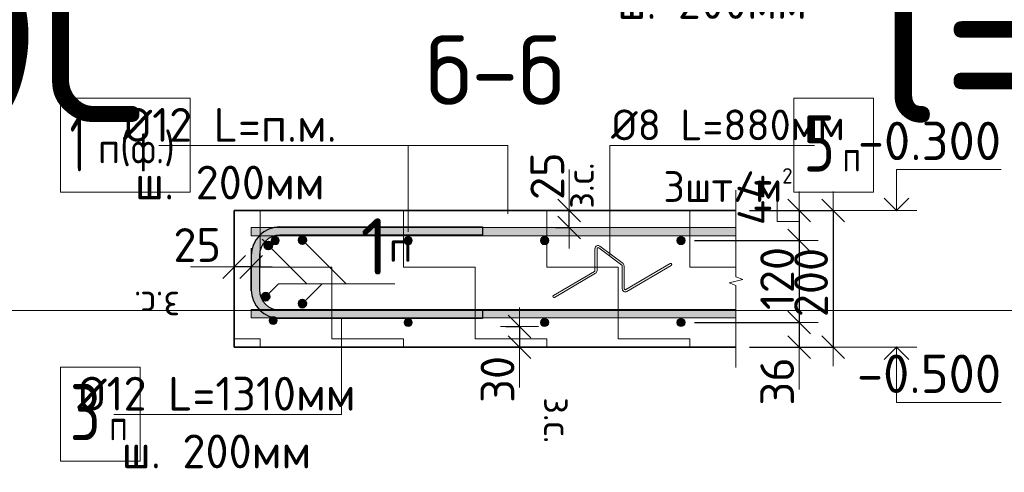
# Model space of a CAD drawing. Header units: metres. Extents: x -38 to 100, y -15 to 19.
# Tile 33 of 40: x 80.182 to 81.626, y 6.315 to 6.978. Entities that reach past the tile are written whole.
import ezdxf

# ---------------------------------------------------------------- set-up
doc = ezdxf.new("R2010")
doc.units = ezdxf.units.M
doc.header["$PDMODE"] = 65
doc.layers.add('XR$4$Размерная линия_ общее', color=7, linetype='Continuous', lineweight=13)
doc.layers.add('XR$4$Текст_ общее_1', color=7, linetype='Continuous', lineweight=13)
doc.styles.add('ISOCPEUR', font='txt')
doc.dimstyles.new('DIMSTYLE_26', dxfattribs={"dimtxt": 0.0495, "dimasz": 0.0555, "dimexe": 0, "dimexo": 0, "dimgap": 0.02475, "dimtad": 2, "dimdec": 0, "dimlfac": 1000, "dimrnd": 1, "dimzin": 12, "dimdsep": 46, "dimtxsty": 'ISOCPEUR', "dimblk1": 'ALL_ML_STRICH', "dimblk2": 'ALL_ML_STRICH', "dimsah": 1, "dimcen": 0, "dimclrd": 7, "dimclre": 256, "dimclrt": 7, "dimadec": 0, "dimazin": 0, "dimtfac": 1, "dimtdec": 0, "dimtix": 1, "dimtmove": 2, "dimatfit": 3, "dimfxl": 0, "dimtvp": 1.2, "dimtzin": 0, "dimlwd": 0, "dimlwe": -3, "dimarcsym": 0})
doc.dimstyles.new('DIMSTYLE_27', dxfattribs={"dimtxt": 0.0495, "dimasz": 0.0555, "dimexe": 0, "dimexo": 0, "dimgap": 0.02475, "dimtad": 2, "dimdec": 0, "dimlfac": 1000, "dimrnd": 1, "dimzin": 12, "dimdsep": 46, "dimtxsty": 'ISOCPEUR', "dimblk1": 'ALL_ML_STRICH', "dimblk2": 'ALL_ML_STRICH', "dimsah": 1, "dimcen": 0, "dimclrd": 7, "dimclre": 256, "dimclrt": 7, "dimadec": 0, "dimazin": 0, "dimtfac": 1, "dimtdec": 0, "dimtix": 1, "dimtmove": 2, "dimatfit": 3, "dimfxl": 0, "dimtzin": 0, "dimlwd": 0, "dimlwe": -3, "dimarcsym": 0})

# ---------------------------------------------------------------- blocks, each defined once
blk = doc.blocks.new('СЛОЖНЫЙ_ОБЪЕКТ_25')
at = {"linetype": 'Continuous', "lineweight": 13, "transparency": 33554687}
blk.add_hatch(color=7, dxfattribs=at).paths.add_polyline_path([(81.2325, 6.5412), (80.522, 6.5412), (80.522, 6.5532), (81.2325, 6.5532)], flags=16)
at = {"color": 7, "linetype": 'Continuous', "lineweight": 13, "transparency": 33554687}
blk.add_lwpolyline([(81.2325, 6.5412), (80.522, 6.5412), (80.522, 6.5532), (81.2325, 6.5532), (81.2325, 6.5412)], close=True, dxfattribs=at)
blk = doc.blocks.new('СЛОЖНЫЙ_ОБЪЕКТ_26')
at = {"color": 7, "linetype": 'Continuous', "lineweight": 18, "transparency": 33554687}
for p, q in [((81.0259, 6.6102), (81.0259, 6.6424)), ((81.029, 6.6102), (81.029, 6.6424)), ((81.0314, 6.6436), (81.0652, 6.618)), ((81.0332, 6.646), (81.0671, 6.6204)), ((81.0658, 6.5836), (81.0658, 6.6168)), ((81.0689, 6.5836), (81.0689, 6.6168)), ((81.0711, 6.5823), (81.1362, 6.6205)), ((81.0727, 6.5797), (81.1378, 6.6179)), ((80.9651, 6.5735), (81.0252, 6.6089)), ((80.9666, 6.5709), (81.0267, 6.6063))]:
    blk.add_line(p, q, dxfattribs=at)
for centre, radius, start, end in [((81.0305, 6.6424), 0.00454, 52.9078, 180), ((81.0305, 6.6424), 0.00151, 52.9078, 180), ((81.0643, 6.6168), 0.00151, 0, 52.9078), ((81.0643, 6.6168), 0.00454, 0, 52.9078), ((81.137, 6.6192), 0.00151, 300.447, 120.447), ((81.0244, 6.6102), 0.00151, 300.447, 0), ((81.0244, 6.6102), 0.00454, 300.447, 0), ((81.0704, 6.5836), 0.00454, 180, 300.447), ((81.0704, 6.5836), 0.00151, 180, 300.447), ((80.9658, 6.5722), 0.00151, 120.447, 300.447)]:
    blk.add_arc(centre, radius, start, end, dxfattribs=at)
blk = doc.blocks.new('СЛОЖНЫЙ_ОБЪЕКТ_27')
at = {"color": 7, "linetype": 'Continuous', "lineweight": 13, "transparency": 33554687}
blk.add_line((81.4979, 6.4982), (81.3979, 6.4982), dxfattribs=at)
at = {"color": 7, "linetype": 'Continuous', "lineweight": 35, "transparency": 33554687}
blk.add_lwpolyline([(81.4497, 6.4801), (81.4679, 6.4982), (81.486, 6.4801)], dxfattribs=at)
at = {"color": 7, "linetype": 'Continuous', "lineweight": 13, "transparency": 33554687}
blk.add_lwpolyline([(81.4679, 6.4982), (81.4679, 6.4172), (81.6214, 6.4172)], dxfattribs=at)
blk = doc.blocks.new('ЭЛЕМЕНТ_УЗОРА_7')
at = {"color": 7, "linetype": 'Continuous', "lineweight": 13, "transparency": 33554687}
blk.add_line((81.2325, 6.4682), (81.2325, 6.4682), dxfattribs=at)
blk.add_lwpolyline([(81.2325, 6.7282), (81.2325, 6.6011), (81.2425, 6.5974), (81.2225, 6.5925), (81.2325, 6.5883), (81.2325, 6.4682)], dxfattribs=at)
blk = doc.blocks.new('СЛОЖНЫЙ_ОБЪЕКТ_28')
at = {"linetype": 'Continuous', "lineweight": 13, "transparency": 33554687}
blk.add_hatch(color=7, dxfattribs=at).paths.add_polyline_path([(81.2325, 6.6612), (80.522, 6.6612), (80.522, 6.6732), (81.2325, 6.6732)], flags=16)
at = {"color": 7, "linetype": 'Continuous', "lineweight": 13, "transparency": 33554687}
blk.add_lwpolyline([(81.2325, 6.6612), (80.522, 6.6612), (80.522, 6.6732), (81.2325, 6.6732), (81.2325, 6.6612)], close=True, dxfattribs=at)
blk = doc.blocks.new('СЛОЖНЫЙ_ОБЪЕКТ_29')
at = {"linetype": 'Continuous', "lineweight": 18, "transparency": 33554687}
blk.add_hatch(color=252, dxfattribs=at).paths.add_polyline_path([(80.5585, 6.6739), (80.5531, 6.6728), (80.5479, 6.671), (80.543, 6.6686), (80.5384, 6.6655), (80.5343, 6.6619), (80.5307, 6.6578), (80.5276, 6.6532), (80.5252, 6.6483), (80.5234, 6.6431), (80.5224, 6.6377), (80.522, 6.6322), (80.522, 6.5822), (80.5224, 6.5767), (80.5234, 6.5713), (80.5252, 6.5661), (80.5276, 6.5612), (80.5307, 6.5567), (80.5343, 6.5525), (80.5384, 6.5489), (80.543, 6.5458), (80.5479, 6.5434), (80.5531, 6.5417), (80.5585, 6.5406), (80.564, 6.5402), (80.861, 6.5402), (80.861, 6.5522), (80.564, 6.5522), (80.5601, 6.5525), (80.5562, 6.5532), (80.5525, 6.5545), (80.549, 6.5562), (80.5457, 6.5584), (80.5428, 6.561), (80.5402, 6.564), (80.538, 6.5672), (80.5363, 6.5707), (80.535, 6.5745), (80.5342, 6.5783), (80.534, 6.5822), (80.534, 6.6322), (80.5342, 6.6361), (80.535, 6.64), (80.5363, 6.6437), (80.538, 6.6472), (80.5402, 6.6505), (80.5428, 6.6534), (80.5457, 6.656), (80.549, 6.6582), (80.5525, 6.6599), (80.5562, 6.6612), (80.5601, 6.662), (80.564, 6.6622), (80.861, 6.6622), (80.861, 6.6742), (80.564, 6.6742)])
at = {"color": 7, "linetype": 'Continuous', "lineweight": 25, "transparency": 33554687}
for p, q in [((80.564, 6.6742), (80.861, 6.6742)), ((80.861, 6.6742), (80.861, 6.6622)), ((80.861, 6.6622), (80.564, 6.6622)), ((80.522, 6.6322), (80.522, 6.5822)), ((80.534, 6.6322), (80.534, 6.5822)), ((80.564, 6.5522), (80.861, 6.5522)), ((80.861, 6.5402), (80.564, 6.5402)), ((80.861, 6.5522), (80.861, 6.5402))]:
    blk.add_line(p, q, dxfattribs=at)
for centre, radius, start, end in [((80.564, 6.6322), 0.042, 90, 180), ((80.564, 6.6322), 0.03, 90, 180), ((80.564, 6.5822), 0.042, 180, 270), ((80.564, 6.5822), 0.03, 180, 270)]:
    blk.add_arc(centre, radius, start, end, dxfattribs=at)
blk = doc.blocks.new('СЛОЖНЫЙ_ОБЪЕКТ_30')
at = {"color": 7, "linetype": 'Continuous', "lineweight": 13, "transparency": 33554687}
blk.add_line((81.4979, 6.6982), (81.3979, 6.6982), dxfattribs=at)
blk.add_lwpolyline([(81.4679, 6.6982), (81.4679, 6.7582), (81.6214, 6.7582)], dxfattribs=at)
at = {"color": 7, "linetype": 'Continuous', "lineweight": 35, "transparency": 33554687}
blk.add_lwpolyline([(81.4497, 6.7164), (81.4679, 6.6982), (81.486, 6.7164)], dxfattribs=at)
blk = doc.blocks.new('ALL_ML_STRICH')
at = {"color": 0, "linetype": 'ByBlock', "lineweight": -2}
for p, q in [((-0.3, -0.3), (0.3, 0.3)), ((0, -0.5), (0, 0.5)), ((-1, 0), (0.5, 0))]:
    blk.add_line(p, q, dxfattribs=at)
blk = doc.blocks.new('*D229')
at = {"layer": 'DEFPOINTS', "color": 7, "linetype": 'Continuous', "lineweight": 13, "transparency": 33554687}
for p in [(80.8752, 6.5282), (80.9152, 6.5282), (80.8752, 6.4982)]:
    blk.add_point(p, dxfattribs=at)
at = {"layer": 'XR$4$Размерная линия_ общее', "color": 253, "linetype": 'Continuous', "lineweight": -2, "true_color": 0xa0a0a0, "transparency": 33554687}
for p, q in [((80.8952, 6.5282), (80.9152, 6.5282)), ((80.8952, 6.4982), (80.9152, 6.4982))]:
    blk.add_line(p, q, dxfattribs=at)
at = {"layer": 'XR$4$Размерная линия_ общее', "color": 7, "linetype": 'Continuous', "lineweight": -2, "transparency": 33554687}
blk.add_line((80.9152, 6.5282), (80.9152, 6.4982), dxfattribs=at)
at = {"layer": 'XR$4$Размерная линия_ общее', "color": 7, "linetype": 'Continuous', "lineweight": 13, "transparency": 33554687, "xscale": 0.0555, "yscale": 0.0555, "zscale": 0.0555}
for p, rotation in [((80.9152, 6.5282), 90), ((80.9152, 6.4982), 270)]:
    blk.add_blockref('ALL_ML_STRICH', p, dxfattribs=dict(at, rotation=rotation))
at = {"layer": 'XR$4$Размерная линия_ общее', "color": 7, "linetype": 'Continuous', "lineweight": 13, "transparency": 33554687, "insert": (80.883, 6.4509), "char_height": 0.0495, "width": 0.099, "attachment_point": 5, "rotation": 90, "style": 'ISOCPEUR'}
blk.add_mtext('\\A1;{30}', dxfattribs=at)
at = {"layer": 'XR$4$Размерная линия_ общее', "color": 7, "linetype": 'Continuous', "lineweight": 13, "transparency": 33554687, "insert": (80.9917, 6.4248), "char_height": 0.0405, "width": 0.002025, "attachment_point": 1, "rotation": 270, "line_spacing_factor": 0.60241, "style": 'ISOCPEUR'}
blk.add_mtext('з.с.', dxfattribs=at)
blk = doc.blocks.new('*D230')
at = {"layer": 'DEFPOINTS', "color": 7, "linetype": 'Continuous', "lineweight": 13, "transparency": 33554687}
for p in [(80.522, 6.6155), (80.497, 6.5555), (80.522, 6.5605)]:
    blk.add_point(p, dxfattribs=at)
at = {"layer": 'XR$4$Размерная линия_ общее', "color": 253, "linetype": 'Continuous', "lineweight": -2, "true_color": 0xa0a0a0, "transparency": 33554687}
for p, q in [((80.497, 6.5755), (80.497, 6.6155)), ((80.522, 6.5805), (80.522, 6.6155))]:
    blk.add_line(p, q, dxfattribs=at)
at = {"layer": 'XR$4$Размерная линия_ общее', "color": 7, "linetype": 'Continuous', "lineweight": -2, "transparency": 33554687}
blk.add_line((80.522, 6.6155), (80.497, 6.6155), dxfattribs=at)
at = {"layer": 'XR$4$Размерная линия_ общее', "color": 7, "linetype": 'Continuous', "lineweight": 13, "transparency": 33554687, "xscale": 0.0555, "yscale": 0.0555, "zscale": 0.0555}
for p, rotation in [((80.522, 6.6155), 360), ((80.497, 6.6155), 180)]:
    blk.add_blockref('ALL_ML_STRICH', p, dxfattribs=dict(at, rotation=rotation))
at = {"layer": 'XR$4$Размерная линия_ общее', "color": 7, "linetype": 'Continuous', "lineweight": 13, "transparency": 33554687, "insert": (80.4427, 6.6477), "char_height": 0.0495, "width": 0.099, "attachment_point": 5, "style": 'ISOCPEUR'}
blk.add_mtext('\\A1;{25}', dxfattribs=at)
at = {"layer": 'XR$4$Размерная линия_ общее', "color": 7, "linetype": 'Continuous', "lineweight": 13, "transparency": 33554687, "insert": (80.4176, 6.539), "char_height": 0.0405, "width": 0.002025, "attachment_point": 1, "rotation": 180, "line_spacing_factor": 0.60241, "style": 'ISOCPEUR'}
blk.add_mtext('з.с.', dxfattribs=at)
blk = doc.blocks.new('*D231')
at = {"layer": 'DEFPOINTS', "color": 7, "linetype": 'Continuous', "lineweight": 13, "transparency": 33554687}
for p in [(81.2325, 6.6982), (81.3252, 6.6982), (81.152, 6.6542)]:
    blk.add_point(p, dxfattribs=at)
at = {"layer": 'XR$4$Размерная линия_ общее', "color": 253, "linetype": 'Continuous', "lineweight": -2, "true_color": 0xa0a0a0, "transparency": 33554687}
for p, q in [((81.2525, 6.6982), (81.3252, 6.6982)), ((81.172, 6.6542), (81.3252, 6.6542))]:
    blk.add_line(p, q, dxfattribs=at)
at = {"layer": 'XR$4$Размерная линия_ общее', "color": 7, "linetype": 'Continuous', "lineweight": -2, "transparency": 33554687}
blk.add_line((81.3252, 6.6982), (81.3252, 6.6542), dxfattribs=at)
at = {"layer": 'XR$4$Размерная линия_ общее', "color": 7, "linetype": 'Continuous', "lineweight": 13, "transparency": 33554687, "xscale": 0.0555, "yscale": 0.0555, "zscale": 0.0555}
for p, rotation in [((81.3252, 6.6982), 90), ((81.3252, 6.6542), 270)]:
    blk.add_blockref('ALL_ML_STRICH', p, dxfattribs=dict(at, rotation=rotation))
at = {"layer": 'XR$4$Размерная линия_ общее', "color": 7, "linetype": 'Continuous', "lineweight": 13, "transparency": 33554687, "insert": (81.2597, 6.7138), "char_height": 0.0495, "width": 0.099, "attachment_point": 5, "rotation": 90, "style": 'ISOCPEUR'}
blk.add_mtext('\\A1;{44}', dxfattribs=at)
blk = doc.blocks.new('*D232')
at = {"layer": 'DEFPOINTS', "color": 7, "linetype": 'Continuous', "lineweight": 13, "transparency": 33554687}
for p in [(81.152, 6.6542), (81.3252, 6.6542), (81.152, 6.5342)]:
    blk.add_point(p, dxfattribs=at)
at = {"layer": 'XR$4$Размерная линия_ общее', "color": 253, "linetype": 'Continuous', "lineweight": -2, "true_color": 0xa0a0a0, "transparency": 33554687}
for p, q in [((81.172, 6.6542), (81.3252, 6.6542)), ((81.172, 6.5342), (81.3252, 6.5342))]:
    blk.add_line(p, q, dxfattribs=at)
at = {"layer": 'XR$4$Размерная линия_ общее', "color": 7, "linetype": 'Continuous', "lineweight": -2, "transparency": 33554687}
blk.add_line((81.3252, 6.6542), (81.3252, 6.5342), dxfattribs=at)
at = {"layer": 'XR$4$Размерная линия_ общее', "color": 7, "linetype": 'Continuous', "lineweight": 13, "transparency": 33554687, "xscale": 0.0555, "yscale": 0.0555, "zscale": 0.0555}
for p, rotation in [((81.3252, 6.6542), 90), ((81.3252, 6.5342), 270)]:
    blk.add_blockref('ALL_ML_STRICH', p, dxfattribs=dict(at, rotation=rotation))
at = {"layer": 'XR$4$Размерная линия_ общее', "color": 7, "linetype": 'Continuous', "lineweight": 13, "transparency": 33554687, "insert": (81.293, 6.5986), "char_height": 0.0495, "width": 0.1485, "attachment_point": 5, "rotation": 90, "style": 'ISOCPEUR'}
blk.add_mtext('\\A1;{120}', dxfattribs=at)
blk = doc.blocks.new('*D233')
at = {"layer": 'DEFPOINTS', "color": 7, "linetype": 'Continuous', "lineweight": 13, "transparency": 33554687}
for p in [(81.152, 6.5342), (81.3252, 6.5342), (81.2325, 6.4982)]:
    blk.add_point(p, dxfattribs=at)
at = {"layer": 'XR$4$Размерная линия_ общее', "color": 253, "linetype": 'Continuous', "lineweight": -2, "true_color": 0xa0a0a0, "transparency": 33554687}
for p, q in [((81.172, 6.5342), (81.3252, 6.5342)), ((81.2525, 6.4982), (81.3252, 6.4982))]:
    blk.add_line(p, q, dxfattribs=at)
at = {"layer": 'XR$4$Размерная линия_ общее', "color": 7, "linetype": 'Continuous', "lineweight": -2, "transparency": 33554687}
blk.add_line((81.3252, 6.5342), (81.3252, 6.4982), dxfattribs=at)
at = {"layer": 'XR$4$Размерная линия_ общее', "color": 7, "linetype": 'Continuous', "lineweight": 13, "transparency": 33554687, "xscale": 0.0555, "yscale": 0.0555, "zscale": 0.0555}
for p, rotation in [((81.3252, 6.5342), 90), ((81.3252, 6.4982), 270)]:
    blk.add_blockref('ALL_ML_STRICH', p, dxfattribs=dict(at, rotation=rotation))
at = {"layer": 'XR$4$Размерная линия_ общее', "color": 7, "linetype": 'Continuous', "lineweight": 13, "transparency": 33554687, "insert": (81.293, 6.4479), "char_height": 0.0495, "width": 0.099, "attachment_point": 5, "rotation": 90, "style": 'ISOCPEUR'}
blk.add_mtext('\\A1;{36}', dxfattribs=at)
blk = doc.blocks.new('*D234')
at = {"layer": 'DEFPOINTS', "color": 7, "linetype": 'Continuous', "lineweight": 13, "transparency": 33554687}
for p in [(81.2325, 6.6982), (81.3749, 6.6982), (81.2325, 6.4982)]:
    blk.add_point(p, dxfattribs=at)
at = {"layer": 'XR$4$Размерная линия_ общее', "color": 253, "linetype": 'Continuous', "lineweight": -2, "true_color": 0xa0a0a0, "transparency": 33554687}
for p, q in [((81.2525, 6.6982), (81.3749, 6.6982)), ((81.2525, 6.4982), (81.3749, 6.4982))]:
    blk.add_line(p, q, dxfattribs=at)
at = {"layer": 'XR$4$Размерная линия_ общее', "color": 7, "linetype": 'Continuous', "lineweight": -2, "transparency": 33554687}
blk.add_line((81.3749, 6.6982), (81.3749, 6.4982), dxfattribs=at)
at = {"layer": 'XR$4$Размерная линия_ общее', "color": 7, "linetype": 'Continuous', "lineweight": 13, "transparency": 33554687, "xscale": 0.0555, "yscale": 0.0555, "zscale": 0.0555}
for p, rotation in [((81.3749, 6.6982), 90), ((81.3749, 6.4982), 270)]:
    blk.add_blockref('ALL_ML_STRICH', p, dxfattribs=dict(at, rotation=rotation))
at = {"layer": 'XR$4$Размерная линия_ общее', "color": 7, "linetype": 'Continuous', "lineweight": 13, "transparency": 33554687, "insert": (81.3427, 6.5927), "char_height": 0.0495, "width": 0.1485, "attachment_point": 5, "rotation": 90, "style": 'ISOCPEUR'}
blk.add_mtext('\\A1;{200}', dxfattribs=at)
blk = doc.blocks.new('*D243')
at = {"layer": 'DEFPOINTS', "color": 7, "linetype": 'Continuous', "lineweight": 13, "transparency": 33554687}
for p in [(80.9482, 6.6982), (80.9482, 6.6732), (80.9882, 6.6732)]:
    blk.add_point(p, dxfattribs=at)
at = {"layer": 'XR$4$Размерная линия_ общее', "color": 253, "linetype": 'Continuous', "lineweight": -2, "true_color": 0xa0a0a0, "transparency": 33554687}
for p, q in [((80.9682, 6.6982), (80.9882, 6.6982)), ((80.9682, 6.6732), (80.9882, 6.6732))]:
    blk.add_line(p, q, dxfattribs=at)
at = {"layer": 'XR$4$Размерная линия_ общее', "color": 7, "linetype": 'Continuous', "lineweight": -2, "transparency": 33554687}
blk.add_line((80.9882, 6.6732), (80.9882, 6.6982), dxfattribs=at)
at = {"layer": 'XR$4$Размерная линия_ общее', "color": 7, "linetype": 'Continuous', "lineweight": 13, "transparency": 33554687, "xscale": 0.0555, "yscale": 0.0555, "zscale": 0.0555}
for p, rotation in [((80.9882, 6.6732), 270), ((80.9882, 6.6982), 90)]:
    blk.add_blockref('ALL_ML_STRICH', p, dxfattribs=dict(at, rotation=rotation))
at = {"layer": 'XR$4$Размерная линия_ общее', "color": 7, "linetype": 'Continuous', "lineweight": 13, "transparency": 33554687, "insert": (80.956, 6.7485), "char_height": 0.0495, "width": 0.099, "attachment_point": 5, "rotation": 90, "style": 'ISOCPEUR'}
blk.add_mtext('\\A1;{25}', dxfattribs=at)
at = {"layer": 'XR$4$Размерная линия_ общее', "color": 7, "linetype": 'Continuous', "lineweight": 13, "transparency": 33554687, "insert": (80.9837, 6.7008), "char_height": 0.0405, "width": 0.002025, "attachment_point": 1, "rotation": 90, "line_spacing_factor": 0.60241, "style": 'ISOCPEUR'}
blk.add_mtext('з.с.', dxfattribs=at)

msp = doc.modelspace()

# ---------------------------------------------------------------- hatches: boundary and pattern name
at = {"linetype": 'Continuous', "lineweight": 13, "transparency": 33554687}
h = msp.add_hatch(dxfattribs=at)
h.set_pattern_fill('____', scale=0.105, style=0, pattern_type=2)
h.set_pattern_definition([(0, (0.21, 0.21), (0.105, 0.105), [0.105, -0.105]), (90, (0.21, 0.21), (-0.105, 0.105), [0.105, -0.105])])
h.paths.add_polyline_path([(80.497, 6.6982), (80.497, 6.4982), (81.2325, 6.4982), (81.2325, 6.6982)], flags=0)
for color, points in [(7, [(80.5583, 6.6601), (80.5557, 6.6601), (80.5533, 6.6589), (80.5516, 6.6568), (80.551, 6.6542), (80.5516, 6.6516), (80.5533, 6.6495), (80.5557, 6.6484), (80.5583, 6.6484), (80.5607, 6.6495), (80.5624, 6.6516), (80.563, 6.6542), (80.5624, 6.6568), (80.5607, 6.6589)]), (250, [(80.5912, 6.6565), (80.591, 6.6549), (80.5912, 6.6534), (80.5918, 6.6519), (80.5927, 6.6507), (80.594, 6.6498), (80.5954, 6.6492), (80.597, 6.6489), (80.5985, 6.6492), (80.6, 6.6498), (80.6012, 6.6507), (80.6022, 6.6519), (80.6028, 6.6534), (80.603, 6.6549), (80.6028, 6.6565), (80.6022, 6.6579), (80.6012, 6.6592), (80.6, 6.6601), (80.5985, 6.6607), (80.597, 6.6609), (80.5954, 6.6607), (80.594, 6.6601), (80.5927, 6.6592), (80.5918, 6.6579)]), (7, [(80.7533, 6.6601), (80.7507, 6.6601), (80.7483, 6.6589), (80.7466, 6.6568), (80.746, 6.6542), (80.7466, 6.6516), (80.7483, 6.6495), (80.7507, 6.6484), (80.7533, 6.6484), (80.7557, 6.6495), (80.7574, 6.6516), (80.758, 6.6542), (80.7574, 6.6568), (80.7557, 6.6589)]), (7, [(80.9533, 6.6601), (80.9507, 6.6601), (80.9483, 6.6589), (80.9466, 6.6568), (80.946, 6.6542), (80.9466, 6.6516), (80.9483, 6.6495), (80.9507, 6.6484), (80.9533, 6.6484), (80.9557, 6.6495), (80.9574, 6.6516), (80.958, 6.6542), (80.9574, 6.6568), (80.9557, 6.6589)]), (7, [(81.1533, 6.6601), (81.1507, 6.6601), (81.1483, 6.6589), (81.1466, 6.6568), (81.146, 6.6542), (81.1466, 6.6516), (81.1483, 6.6495), (81.1507, 6.6484), (81.1533, 6.6484), (81.1557, 6.6495), (81.1574, 6.6516), (81.158, 6.6542), (81.1574, 6.6568), (81.1557, 6.6589)]), (250, [(80.5412, 6.6485), (80.541, 6.6469), (80.5412, 6.6454), (80.5418, 6.6439), (80.5427, 6.6427), (80.544, 6.6418), (80.5454, 6.6412), (80.547, 6.6409), (80.5485, 6.6412), (80.55, 6.6418), (80.5512, 6.6427), (80.5522, 6.6439), (80.5528, 6.6454), (80.553, 6.6469), (80.5528, 6.6485), (80.5522, 6.6499), (80.5512, 6.6512), (80.55, 6.6521), (80.5485, 6.6527), (80.547, 6.6529), (80.5454, 6.6527), (80.544, 6.6521), (80.5427, 6.6512), (80.5418, 6.6499)]), (250, [(80.5372, 6.5735), (80.537, 6.5719), (80.5372, 6.5704), (80.5378, 6.5689), (80.5387, 6.5677), (80.54, 6.5668), (80.5414, 6.5662), (80.543, 6.5659), (80.5445, 6.5662), (80.546, 6.5668), (80.5472, 6.5677), (80.5482, 6.5689), (80.5488, 6.5704), (80.549, 6.5719), (80.5488, 6.5735), (80.5482, 6.5749), (80.5472, 6.5762), (80.546, 6.5771), (80.5445, 6.5777), (80.543, 6.5779), (80.5414, 6.5777), (80.54, 6.5771), (80.5387, 6.5762), (80.5378, 6.5749)]), (250, [(80.5912, 6.5635), (80.591, 6.5619), (80.5912, 6.5604), (80.5918, 6.5589), (80.5927, 6.5577), (80.594, 6.5568), (80.5954, 6.5562), (80.597, 6.5559), (80.5985, 6.5562), (80.6, 6.5568), (80.6012, 6.5577), (80.6022, 6.5589), (80.6028, 6.5604), (80.603, 6.5619), (80.6028, 6.5635), (80.6022, 6.5649), (80.6012, 6.5662), (80.6, 6.5671), (80.5985, 6.5677), (80.597, 6.5679), (80.5954, 6.5677), (80.594, 6.5671), (80.5927, 6.5662), (80.5918, 6.5649)]), (7, [(80.5553, 6.5431), (80.5527, 6.5431), (80.5503, 6.5419), (80.5486, 6.5398), (80.548, 6.5372), (80.5486, 6.5346), (80.5503, 6.5325), (80.5527, 6.5314), (80.5553, 6.5314), (80.5577, 6.5325), (80.5594, 6.5346), (80.56, 6.5372), (80.5594, 6.5398), (80.5577, 6.5419)]), (7, [(80.7533, 6.5401), (80.7507, 6.5401), (80.7483, 6.5389), (80.7466, 6.5368), (80.746, 6.5342), (80.7466, 6.5316), (80.7483, 6.5295), (80.7507, 6.5284), (80.7533, 6.5284), (80.7557, 6.5295), (80.7574, 6.5316), (80.758, 6.5342), (80.7574, 6.5368), (80.7557, 6.5389)]), (7, [(80.9533, 6.5401), (80.9507, 6.5401), (80.9483, 6.5389), (80.9466, 6.5368), (80.946, 6.5342), (80.9466, 6.5316), (80.9483, 6.5295), (80.9507, 6.5284), (80.9533, 6.5284), (80.9557, 6.5295), (80.9574, 6.5316), (80.958, 6.5342), (80.9574, 6.5368), (80.9557, 6.5389)]), (7, [(81.1533, 6.5401), (81.1507, 6.5401), (81.1483, 6.5389), (81.1466, 6.5368), (81.146, 6.5342), (81.1466, 6.5316), (81.1483, 6.5295), (81.1507, 6.5284), (81.1533, 6.5284), (81.1557, 6.5295), (81.1574, 6.5316), (81.158, 6.5342), (81.1574, 6.5368), (81.1557, 6.5389)])]:
    msp.add_hatch(color=color, dxfattribs=at).paths.add_polyline_path(points)

# ---------------------------------------------------------------- linework, layer by layer
at = {"color": 7, "linetype": 'Continuous', "lineweight": 13, "transparency": 33554687}
for p, q in [((80.9882, 6.6982), (80.9882, 6.7582)), ((80.597, 6.6549), (80.6613, 6.5907)), ((80.497, 6.6155), (80.433, 6.6155)), ((80.597, 6.5619), (80.6257, 6.5907)), ((88.0842, 6.5519), (69.5842, 6.5519)), ((80.9152, 6.4982), (80.9152, 6.4392)), ((81.3252, 6.4982), (81.3252, 6.4362))]:
    msp.add_line(p, q, dxfattribs=at)
for points in [[(81.3479, 6.7932), (81.0478, 6.7932), (81.0478, 6.6312)], [(81.2928, 6.7292), (81.2928, 6.6822), (81.3252, 6.6822)], [(80.5378, 6.6561), (80.6033, 6.5907), (80.7326, 6.5907)], [(80.543, 6.5719), (80.5617, 6.5907), (80.6257, 6.5907)], [(80.3206, 6.3995), (80.6545, 6.3995), (80.6545, 6.5412)]]:
    msp.add_lwpolyline(points, dxfattribs=at)
at = {"color": 7, "linetype": 'Continuous', "lineweight": 35, "transparency": 33554687}
msp.add_lwpolyline([(81.2325, 6.6982), (80.497, 6.6982), (80.497, 6.4982), (81.2325, 6.4982)], dxfattribs=at)
at = {"color": 7, "linetype": 'Continuous', "lineweight": 18, "transparency": 33554687}
for centre in [(80.557, 6.6542), (80.752, 6.6542), (80.952, 6.6542), (81.152, 6.6542), (80.554, 6.5372), (80.752, 6.5342), (80.952, 6.5342), (81.152, 6.5342)]:
    msp.add_circle(centre, 0.006, dxfattribs=at)
at = {"color": 7, "linetype": 'Continuous', "lineweight": 35, "transparency": 33554687}
for centre in [(80.597, 6.6549), (80.547, 6.6469), (80.543, 6.5719), (80.597, 6.5619)]:
    msp.add_circle(centre, 0.006, dxfattribs=at)
at = {"layer": 'XR$4$Текст_ общее_1', "color": 7, "linetype": 'Continuous', "lineweight": 13, "transparency": 33554687}
msp.add_line((80.752, 6.6672), (80.752, 6.7932), dxfattribs=at)
for points in [[(80.2422, 6.725), (80.4325, 6.725), (80.4325, 6.8625), (80.2422, 6.8625), (80.2422, 6.725)], [(81.3173, 6.725), (81.434, 6.725), (81.434, 6.8625), (81.3173, 6.8625), (81.3173, 6.725)], [(80.898, 6.6932), (80.898, 6.7932), (80.3865, 6.7932)], [(80.2422, 6.3313), (80.359, 6.3313), (80.359, 6.4688), (80.2422, 6.4688), (80.2422, 6.3313)]]:
    msp.add_lwpolyline(points, dxfattribs=at)

# ---------------------------------------------------------------- block references
at = {"color": 7, "linetype": 'Continuous', "lineweight": 35, "transparency": 33554687}
for name in ['СЛОЖНЫЙ_ОБЪЕКТ_30', 'СЛОЖНЫЙ_ОБЪЕКТ_27']:
    msp.add_blockref(name, (0, 0), dxfattribs=at)
at = {"color": 7, "linetype": 'Continuous', "lineweight": 13, "transparency": 33554687}
for name in ['ЭЛЕМЕНТ_УЗОРА_7', 'СЛОЖНЫЙ_ОБЪЕКТ_28', 'СЛОЖНЫЙ_ОБЪЕКТ_25']:
    msp.add_blockref(name, (0, 0), dxfattribs=at)
at = {"color": 7, "linetype": 'Continuous', "lineweight": 18, "transparency": 33554687}
for name in ['СЛОЖНЫЙ_ОБЪЕКТ_29', 'СЛОЖНЫЙ_ОБЪЕКТ_26']:
    msp.add_blockref(name, (0, 0), dxfattribs=at)

# ---------------------------------------------------------------- texts
at = {"color": 7, "linetype": 'Continuous', "lineweight": 13, "transparency": 33554687, "attachment_point": 2}
for s, insert, char_height, width, line_spacing_factor in [('\\A1;{\\fISOCPEUR|i0|b0;\\H0.049500;\\W1.000000;\\C7;Ø12 L=1810мм}\\P{\\fISOCPEUR|i0|b0;\\H0.049500;\\W1.000000;\\C7;ш. 200мм}\\P', (81.1975, 7.1129), 0.0495, 0.424091, 1.024096), ('\\A1;{\\fISOCPEUR|i0|b0;\\H0.049500;\\W1.000000;\\C7;Ø12 L=п.м.}\\P{\\fISOCPEUR|i0|b0;\\H0.049500;\\W1.000000;\\C7;ш. 200мм}\\P', (80.4905, 6.8484), 0.0495, 0.330041, 1.024096), ('\\A1;{\\fISOCPEUR|i0|b0;\\H0.045000;\\W1.000000;\\C7;Ø8 L=880мм}\\P{\\fISOCPEUR|i0|b0;\\H0.045000;\\W1.000000;\\C7;3шт/м\\fISOCPEUR|i0|b0;\\H0.500000x;\\S2^ ;}\\P', (81.2209, 6.8461), 0.045, 0.349538, 1.144578), ('\\A1;{\\fISOCPEUR|i0|b0;\\H0.049500;\\W1.000000;\\C7;Ø12 L=1310мм}\\P{\\fISOCPEUR|i0|b0;\\H0.049500;\\W1.000000;\\C7;ш. 200мм}\\P', (80.471, 6.4547), 0.0495, 0.424091, 1.024096)]:
    msp.add_mtext(s, dxfattribs=dict(at, insert=insert, char_height=char_height, width=width, line_spacing_factor=line_spacing_factor))
at = {"color": 7, "linetype": 'Continuous', "lineweight": 35, "transparency": 33554687, "char_height": 0.25, "attachment_point": 7, "style": 'ISOCPEUR'}
for s, insert, width in [('\\W0.97;l=5900 мм', (81.4392, 6.8269), 1.64508), ('\\W0.95;А500С', (79.5002, 6.8269), 1.042909)]:
    msp.add_mtext(s, dxfattribs=dict(at, insert=insert, width=width))
at = {"color": 7, "linetype": 'Continuous', "lineweight": 50, "transparency": 33554687, "insert": (80.8792, 6.9037), "char_height": 0.10125, "width": 0.258848, "attachment_point": 5, "style": 'ISOCPEUR'}
msp.add_mtext('\\A1;{\\fISOCPEUR|i0|b0;\\H0.101250;\\W1.000000;\\C7;б-б}\\P', dxfattribs=at)
at = {"color": 7, "linetype": 'Continuous', "lineweight": 13, "transparency": 33554687, "char_height": 0.05625, "width": 0.240469, "attachment_point": 9, "style": 'ISOCPEUR'}
for s, insert in [('\\A1;{\\fISOCPEUR|i0|b0;\\H0.056250;\\W1.000000;\\C7;-0.300}\\P', (81.6214, 6.772)), ('\\A1;{\\fISOCPEUR|i0|b0;\\H0.056250;\\W1.000000;\\C7;-0.500}\\P', (81.6214, 6.431))]:
    msp.add_mtext(s, dxfattribs=dict(at, insert=insert))
at = {"layer": 'XR$4$Текст_ общее_1', "color": 7, "linetype": 'Continuous', "lineweight": 13, "transparency": 33554687, "attachment_point": 7, "rotation": 0, "style": 'ISOCPEUR'}
for s, insert, char_height, width in [('\\W0.56;1', (80.256, 6.7553), 0.0825, 0.064167), ('\\W0.93;п(ф.)', (80.2972, 6.7553), 0.045, 0.14237)]:
    msp.add_mtext(s, dxfattribs=dict(at, insert=insert, char_height=char_height, width=width))
at = {"layer": 'XR$4$Текст_ общее_1', "color": 7, "linetype": 'Continuous', "lineweight": 13, "transparency": 33554687, "style": 'ISOCPEUR'}
for s, insert, char_height, width, attachment_point in [('\\W0.78;5', (81.331, 6.7553), 0.0825, 0.089762, 7), ('\\W0.78;п', (81.3888, 6.7553), 0.045, 0.048961, 7), ('\\A1;{\\fISOCPEUR|i0|b0;\\H0.082500;\\W1.000000;\\C7;1\\H0.045000;п}\\P', (80.7202, 6.6455), 0.0825, 0.095648, 5), ('\\W0.78;3', (80.256, 6.3616), 0.0825, 0.089762, 7), ('\\W0.78;п', (80.3137, 6.3616), 0.045, 0.048961, 7)]:
    msp.add_mtext(s, dxfattribs=dict(at, insert=insert, char_height=char_height, width=width, attachment_point=attachment_point))

# ---------------------------------------------------------------- dimensions: what is measured, and where the dimension line sits
at = {"layer": 'XR$4$Размерная линия_ общее', "color": 7, "linetype": 'Continuous', "lineweight": 13, "transparency": 33554687}
for base, p1, p2, angle, picture, middle in [((80.9882, 6.6982), (80.9682, 6.6732), (80.9682, 6.6982), 90, '*D243', (80.956, 6.7485)), ((80.497, 6.6155), (80.522, 6.5805), (80.497, 6.5755), 180, '*D230', (80.4427, 6.6477)), ((80.9152, 6.4982), (80.8952, 6.5282), (80.8952, 6.4982), 270, '*D229', (80.883, 6.4509))]:
    dim = msp.add_linear_dim(base=base, p1=p1, p2=p2, angle=angle, text='<>\\Xз.с.', dimstyle='DIMSTYLE_26', override={"dimpost": '<>', "dimclrd": 7, "dimclre": 253, "dimclrt": 7, "dimlwd": 0, "dimlwe": 65533}, dxfattribs=at)
    dim.commit()
    dim.dimension.update_dxf_attribs({"geometry": picture, "text_midpoint": middle, "dimtype": 160})
for base, p1, p2, dimstyle, picture, middle in [((81.3252, 6.6542), (81.2525, 6.6982), (81.172, 6.6542), 'DIMSTYLE_26', '*D231', (81.2597, 6.7138)), ((81.3749, 6.4982), (81.2525, 6.6982), (81.2525, 6.4982), 'DIMSTYLE_27', '*D234', (81.3427, 6.5927)), ((81.3252, 6.5342), (81.172, 6.6542), (81.172, 6.5342), 'DIMSTYLE_26', '*D232', (81.293, 6.5986)), ((81.3252, 6.4982), (81.172, 6.5342), (81.2525, 6.4982), 'DIMSTYLE_26', '*D233', (81.293, 6.4479))]:
    dim = msp.add_linear_dim(base=base, p1=p1, p2=p2, angle=270, dimstyle=dimstyle, override={"dimpost": '<>', "dimclrd": 7, "dimclre": 253, "dimclrt": 7, "dimlwd": 0, "dimlwe": 65533}, dxfattribs=at)
    dim.commit()
    dim.dimension.update_dxf_attribs({"geometry": picture, "text_midpoint": middle, "dimtype": 160})

doc.saveas('drawing.dxf')
